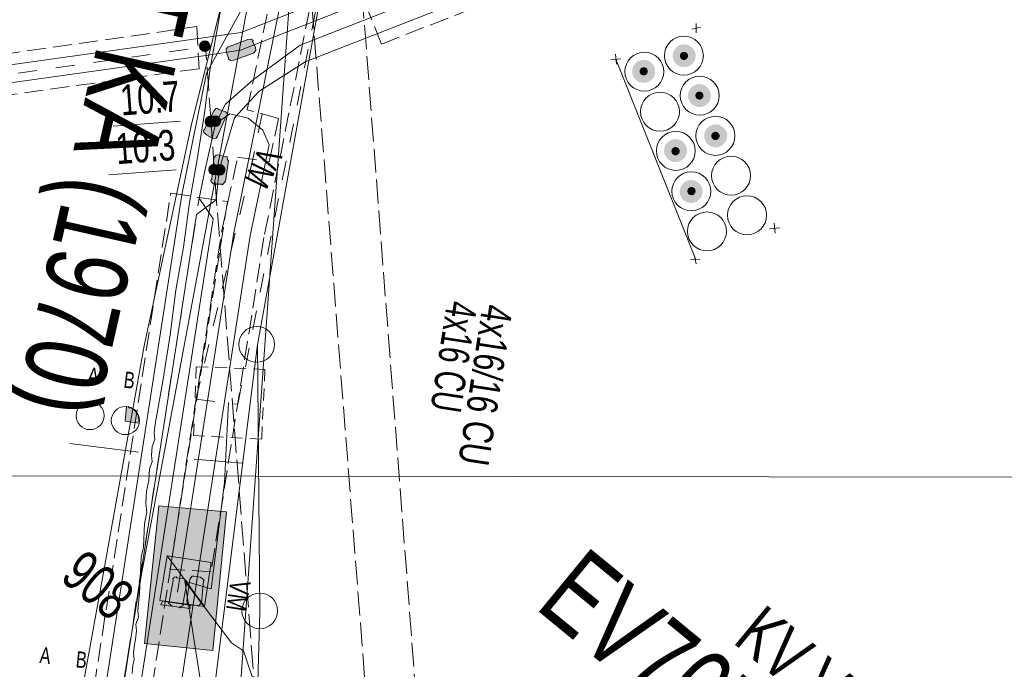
# Model space of a CAD drawing. Header units: metres. Extents: x -740 to 758, y -633 to 854.
# Tile 43 of 256: x -497 to -480, y -126 to -114. Entities that reach past the tile are written whole.
import ezdxf

# ---------------------------------------------------------------- set-up
doc = ezdxf.new("R2010")
doc.units = ezdxf.units.M
doc.header["$MEASUREMENT"] = 0
for name, pattern in [('208_125', [0.3328, 0.208, -0.1248]), ('333_125', [0.4576, 0.3328, -0.1248]), ('333_333', [0.6656, 0.3328, -0.3328]), ('416_125', [0.5408, 0.416, -0.1248])]:
    doc.linetypes.add(name, pattern=pattern)
for name, color, linetype in [('Gas.LOVION', 7, 'Continuous'), ('Gis.LOVION', 7, 'Continuous'), ('Grundkarte.LOVION', 7, 'Continuous'), ('Strom.LOVION', 7, 'Continuous'), ('StromBemass.LOVION', 7, 'Continuous'), ('Telko.LOVION', 7, 'Continuous'), ('ViewBounds.LOVION', 7, 'Continuous'), ('Wasser.LOVION', 7, 'Continuous')]:
    doc.layers.add(name, color=color, linetype=linetype)
doc.styles.add('ERSTELLTER_STIL_1', font='arial.ttf')

msp = doc.modelspace()

# ---------------------------------------------------------------- hatches: boundary and pattern name
at = {"layer": 'Strom.LOVION', "linetype": 'Continuous', "lineweight": 13}
for points in [[(-493.215, -115.092), (-492.873, -114.97), (-492.833, -114.922), (-492.839, -114.864), (-492.893, -114.765), (-492.879, -114.749), (-492.912, -114.723), (-492.97, -114.729), (-493.326, -114.867), (-493.353, -114.899), (-493.347, -114.958), (-493.306, -115.072), (-493.274, -115.098)], [(-493.558, -115.968), (-493.732, -116.31), (-493.745, -116.327), (-493.742, -116.356), (-493.694, -116.395), (-493.6, -116.445), (-493.584, -116.459), (-493.526, -116.453), (-493.499, -116.421), (-493.355, -116.081), (-493.329, -116.049), (-493.332, -116.02), (-493.364, -115.994), (-493.487, -115.947), (-493.503, -115.933), (-493.532, -115.936)], [(-493.566, -116.797), (-493.603, -117.17), (-493.617, -117.186), (-493.614, -117.215), (-493.566, -117.255), (-493.432, -117.257), (-493.416, -117.27), (-493.363, -117.205), (-493.31, -116.846), (-493.326, -116.832), (-493.332, -116.774), (-493.361, -116.777), (-493.497, -116.746), (-493.526, -116.748)], [(-494.104, -124.593), (-494.038, -124.217), (-494.04, -124.188), (-494.089, -124.148), (-494.209, -124.13), (-494.225, -124.117), (-494.254, -124.12), (-494.28, -124.152), (-494.277, -124.181), (-494.344, -124.557), (-494.357, -124.573), (-494.293, -124.626), (-494.173, -124.644), (-494.157, -124.657), (-494.131, -124.625), (-494.101, -124.622)], [(-493.782, -124.561), (-493.745, -124.188), (-493.732, -124.172), (-493.796, -124.119), (-493.916, -124.102), (-493.945, -124.104), (-493.985, -124.153), (-494.035, -124.542), (-494.032, -124.571), (-493.984, -124.611), (-493.851, -124.613), (-493.835, -124.626)], [(-493.979, -124.669), (-493.984, -124.611), (-494.464, -124.539), (-494.488, -124.601)]]:
    msp.add_hatch(color=7, dxfattribs=at).paths.add_polyline_path(points)
at = {"layer": 'Strom.LOVION', "linetype": 'Continuous', "lineweight": 18}
for color, points in [(150, [(-485.206, -115.141), (-485.191, -115.121), (-485.179, -115.099), (-485.17, -115.075), (-485.164, -115.051), (-485.161, -115.026), (-485.161, -115.001), (-485.164, -114.976), (-485.17, -114.952), (-485.18, -114.929), (-485.192, -114.907), (-485.207, -114.886), (-485.224, -114.868), (-485.243, -114.852), (-485.264, -114.839), (-485.287, -114.828), (-485.311, -114.821), (-485.336, -114.816), (-485.361, -114.814), (-485.386, -114.816), (-485.41, -114.821), (-485.434, -114.829), (-485.457, -114.839), (-485.478, -114.853), (-485.497, -114.869), (-485.515, -114.887), (-485.529, -114.908), (-485.541, -114.93), (-485.55, -114.953), (-485.557, -114.977), (-485.56, -115.002), (-485.56, -115.028), (-485.556, -115.052), (-485.55, -115.077), (-485.541, -115.1), (-485.529, -115.122), (-485.514, -115.142), (-485.497, -115.16), (-485.477, -115.176), (-485.456, -115.19), (-485.433, -115.2), (-485.409, -115.208), (-485.385, -115.213), (-485.36, -115.214), (-485.334, -115.213), (-485.31, -115.208), (-485.286, -115.2), (-485.263, -115.189), (-485.242, -115.176), (-485.223, -115.16)]), (150, [(-485.31, -115.062), (-485.305, -115.055), (-485.301, -115.047), (-485.297, -115.039), (-485.295, -115.03), (-485.294, -115.021), (-485.294, -115.013), (-485.295, -115.004), (-485.298, -114.995), (-485.301, -114.987), (-485.305, -114.979), (-485.31, -114.972), (-485.317, -114.966), (-485.323, -114.96), (-485.331, -114.955), (-485.339, -114.952), (-485.347, -114.949), (-485.356, -114.947), (-485.365, -114.947), (-485.374, -114.947), (-485.382, -114.949), (-485.391, -114.952), (-485.399, -114.956), (-485.406, -114.96), (-485.413, -114.966), (-485.419, -114.972), (-485.424, -114.98), (-485.429, -114.987), (-485.432, -114.996), (-485.434, -115.004), (-485.435, -115.013), (-485.435, -115.022), (-485.434, -115.031), (-485.432, -115.039), (-485.428, -115.048), (-485.424, -115.055), (-485.419, -115.062), (-485.413, -115.069), (-485.406, -115.075), (-485.398, -115.079), (-485.39, -115.083), (-485.382, -115.086), (-485.373, -115.087), (-485.364, -115.088), (-485.356, -115.087), (-485.347, -115.086), (-485.338, -115.083), (-485.33, -115.079), (-485.323, -115.074), (-485.316, -115.069)]), (150, [(-485.912, -115.414), (-485.897, -115.394), (-485.885, -115.372), (-485.876, -115.348), (-485.87, -115.324), (-485.867, -115.299), (-485.867, -115.274), (-485.87, -115.249), (-485.876, -115.224), (-485.886, -115.201), (-485.898, -115.179), (-485.913, -115.158), (-485.93, -115.14), (-485.95, -115.124), (-485.971, -115.111), (-485.994, -115.1), (-486.018, -115.092), (-486.042, -115.088), (-486.068, -115.086), (-486.093, -115.088), (-486.117, -115.093), (-486.141, -115.1), (-486.164, -115.111), (-486.185, -115.125), (-486.205, -115.141), (-486.222, -115.159), (-486.237, -115.18), (-486.249, -115.202), (-486.258, -115.225), (-486.264, -115.25), (-486.267, -115.275), (-486.267, -115.3), (-486.264, -115.325), (-486.257, -115.349), (-486.248, -115.373), (-486.236, -115.395), (-486.221, -115.415), (-486.204, -115.433), (-486.184, -115.449), (-486.163, -115.463), (-486.14, -115.474), (-486.116, -115.481), (-486.091, -115.486), (-486.066, -115.487), (-486.041, -115.486), (-486.016, -115.481), (-485.992, -115.473), (-485.97, -115.462), (-485.948, -115.449), (-485.929, -115.433)]), (150, [(-485.912, -115.414), (-485.897, -115.394), (-485.885, -115.372), (-485.876, -115.348), (-485.87, -115.324), (-485.867, -115.299), (-485.867, -115.274), (-485.87, -115.249), (-485.876, -115.224), (-485.886, -115.201), (-485.898, -115.179), (-485.913, -115.158), (-485.93, -115.14), (-485.95, -115.124), (-485.971, -115.111), (-485.994, -115.1), (-486.018, -115.092), (-486.042, -115.088), (-486.068, -115.086), (-486.093, -115.088), (-486.117, -115.093), (-486.141, -115.1), (-486.164, -115.111), (-486.185, -115.125), (-486.205, -115.141), (-486.222, -115.159), (-486.237, -115.18), (-486.249, -115.202), (-486.258, -115.225), (-486.264, -115.25), (-486.267, -115.275), (-486.267, -115.3), (-486.264, -115.325), (-486.257, -115.349), (-486.248, -115.373), (-486.236, -115.395), (-486.221, -115.415), (-486.204, -115.433), (-486.184, -115.449), (-486.163, -115.463), (-486.14, -115.474), (-486.116, -115.481), (-486.091, -115.486), (-486.066, -115.487), (-486.041, -115.486), (-486.016, -115.481), (-485.992, -115.473), (-485.97, -115.462), (-485.948, -115.449), (-485.929, -115.433)]), (150, [(-486.012, -115.332), (-486.007, -115.325), (-486.002, -115.317), (-485.999, -115.309), (-485.997, -115.3), (-485.996, -115.291), (-485.996, -115.282), (-485.997, -115.273), (-485.999, -115.265), (-486.002, -115.256), (-486.007, -115.248), (-486.012, -115.241), (-486.018, -115.235), (-486.025, -115.229), (-486.033, -115.224), (-486.041, -115.221), (-486.049, -115.218), (-486.058, -115.216), (-486.067, -115.216), (-486.076, -115.216), (-486.085, -115.218), (-486.093, -115.221), (-486.101, -115.225), (-486.109, -115.229), (-486.116, -115.235), (-486.122, -115.242), (-486.127, -115.249), (-486.131, -115.257), (-486.135, -115.265), (-486.137, -115.274), (-486.138, -115.283), (-486.138, -115.292), (-486.137, -115.3), (-486.135, -115.309), (-486.131, -115.317), (-486.127, -115.325), (-486.122, -115.332), (-486.115, -115.339), (-486.109, -115.345), (-486.101, -115.349), (-486.093, -115.353), (-486.084, -115.356), (-486.076, -115.358), (-486.067, -115.358), (-486.058, -115.357), (-486.049, -115.356), (-486.04, -115.353), (-486.032, -115.349), (-486.025, -115.344), (-486.018, -115.339)]), (150, [(-486.012, -115.332), (-486.007, -115.325), (-486.002, -115.317), (-485.999, -115.309), (-485.997, -115.3), (-485.996, -115.291), (-485.996, -115.282), (-485.997, -115.273), (-485.999, -115.265), (-486.002, -115.256), (-486.007, -115.248), (-486.012, -115.241), (-486.018, -115.235), (-486.025, -115.229), (-486.033, -115.224), (-486.041, -115.221), (-486.049, -115.218), (-486.058, -115.216), (-486.067, -115.216), (-486.076, -115.216), (-486.085, -115.218), (-486.093, -115.221), (-486.101, -115.225), (-486.109, -115.229), (-486.116, -115.235), (-486.122, -115.242), (-486.127, -115.249), (-486.131, -115.257), (-486.135, -115.265), (-486.137, -115.274), (-486.138, -115.283), (-486.138, -115.292), (-486.137, -115.3), (-486.135, -115.309), (-486.131, -115.317), (-486.127, -115.325), (-486.122, -115.332), (-486.115, -115.339), (-486.109, -115.345), (-486.101, -115.349), (-486.093, -115.353), (-486.084, -115.356), (-486.076, -115.358), (-486.067, -115.358), (-486.058, -115.357), (-486.049, -115.356), (-486.04, -115.353), (-486.032, -115.349), (-486.025, -115.344), (-486.018, -115.339)]), (150, [(-484.94, -115.838), (-484.925, -115.817), (-484.913, -115.795), (-484.904, -115.772), (-484.898, -115.748), (-484.895, -115.723), (-484.895, -115.698), (-484.898, -115.673), (-484.904, -115.648), (-484.914, -115.625), (-484.926, -115.603), (-484.941, -115.583), (-484.958, -115.565), (-484.977, -115.549), (-484.999, -115.535), (-485.021, -115.525), (-485.045, -115.517), (-485.07, -115.512), (-485.095, -115.511), (-485.12, -115.512), (-485.145, -115.517), (-485.169, -115.525), (-485.191, -115.536), (-485.213, -115.549), (-485.232, -115.565), (-485.249, -115.584), (-485.264, -115.604), (-485.276, -115.626), (-485.285, -115.65), (-485.291, -115.674), (-485.294, -115.699), (-485.294, -115.724), (-485.291, -115.749), (-485.284, -115.773), (-485.275, -115.797), (-485.263, -115.819), (-485.248, -115.839), (-485.231, -115.857), (-485.211, -115.873), (-485.19, -115.886), (-485.167, -115.897), (-485.144, -115.905), (-485.119, -115.909), (-485.094, -115.911), (-485.069, -115.909), (-485.044, -115.904), (-485.02, -115.897), (-484.997, -115.886), (-484.976, -115.872), (-484.957, -115.856)]), (150, [(-485.04, -115.755), (-485.035, -115.747), (-485.031, -115.74), (-485.028, -115.732), (-485.025, -115.723), (-485.024, -115.714), (-485.024, -115.705), (-485.026, -115.697), (-485.028, -115.688), (-485.031, -115.68), (-485.035, -115.672), (-485.041, -115.665), (-485.047, -115.659), (-485.053, -115.653), (-485.061, -115.648), (-485.069, -115.645), (-485.077, -115.642), (-485.086, -115.64), (-485.095, -115.64), (-485.103, -115.64), (-485.112, -115.642), (-485.12, -115.645), (-485.128, -115.649), (-485.136, -115.653), (-485.143, -115.659), (-485.149, -115.666), (-485.154, -115.673), (-485.158, -115.68), (-485.161, -115.689), (-485.163, -115.697), (-485.164, -115.706), (-485.164, -115.715), (-485.163, -115.723), (-485.161, -115.732), (-485.158, -115.74), (-485.154, -115.748), (-485.148, -115.755), (-485.142, -115.761), (-485.136, -115.767), (-485.128, -115.772), (-485.12, -115.775), (-485.112, -115.778), (-485.103, -115.78), (-485.094, -115.78), (-485.085, -115.78), (-485.077, -115.778), (-485.068, -115.775), (-485.06, -115.771), (-485.053, -115.767), (-485.046, -115.761)]), (150, [(-484.657, -116.541), (-484.642, -116.521), (-484.63, -116.499), (-484.621, -116.475), (-484.614, -116.451), (-484.611, -116.426), (-484.611, -116.401), (-484.615, -116.376), (-484.621, -116.352), (-484.63, -116.328), (-484.643, -116.306), (-484.657, -116.286), (-484.675, -116.268), (-484.694, -116.252), (-484.715, -116.238), (-484.738, -116.228), (-484.762, -116.22), (-484.787, -116.215), (-484.812, -116.214), (-484.837, -116.216), (-484.861, -116.22), (-484.885, -116.228), (-484.908, -116.239), (-484.929, -116.253), (-484.949, -116.269), (-484.966, -116.287), (-484.98, -116.307), (-484.992, -116.329), (-485.002, -116.353), (-485.008, -116.377), (-485.011, -116.402), (-485.011, -116.427), (-485.008, -116.452), (-485.001, -116.476), (-484.992, -116.5), (-484.98, -116.522), (-484.965, -116.542), (-484.948, -116.56), (-484.928, -116.576), (-484.907, -116.59), (-484.884, -116.6), (-484.86, -116.608), (-484.836, -116.613), (-484.81, -116.614), (-484.785, -116.612), (-484.761, -116.608), (-484.737, -116.6), (-484.714, -116.589), (-484.693, -116.575), (-484.674, -116.559)]), (150, [(-484.759, -116.46), (-484.754, -116.453), (-484.75, -116.445), (-484.747, -116.436), (-484.744, -116.428), (-484.743, -116.419), (-484.743, -116.41), (-484.744, -116.401), (-484.747, -116.392), (-484.75, -116.384), (-484.754, -116.376), (-484.76, -116.369), (-484.766, -116.362), (-484.773, -116.356), (-484.781, -116.351), (-484.789, -116.348), (-484.797, -116.345), (-484.806, -116.343), (-484.815, -116.343), (-484.824, -116.343), (-484.833, -116.345), (-484.842, -116.348), (-484.85, -116.352), (-484.857, -116.357), (-484.864, -116.362), (-484.87, -116.369), (-484.876, -116.376), (-484.88, -116.384), (-484.883, -116.392), (-484.885, -116.401), (-484.887, -116.41), (-484.887, -116.419), (-484.885, -116.428), (-484.883, -116.437), (-484.88, -116.445), (-484.875, -116.453), (-484.87, -116.46), (-484.864, -116.467), (-484.857, -116.473), (-484.849, -116.477), (-484.841, -116.481), (-484.833, -116.484), (-484.824, -116.486), (-484.815, -116.486), (-484.806, -116.486), (-484.797, -116.484), (-484.788, -116.481), (-484.78, -116.477), (-484.773, -116.472), (-484.766, -116.467)]), (1, [(-485.356, -116.798), (-485.341, -116.777), (-485.329, -116.755), (-485.32, -116.732), (-485.314, -116.707), (-485.311, -116.683), (-485.311, -116.657), (-485.314, -116.632), (-485.321, -116.608), (-485.33, -116.585), (-485.342, -116.563), (-485.357, -116.543), (-485.374, -116.524), (-485.394, -116.508), (-485.415, -116.495), (-485.438, -116.484), (-485.461, -116.477), (-485.486, -116.472), (-485.511, -116.471), (-485.536, -116.472), (-485.561, -116.477), (-485.585, -116.485), (-485.608, -116.496), (-485.629, -116.509), (-485.648, -116.525), (-485.665, -116.544), (-485.68, -116.564), (-485.692, -116.586), (-485.701, -116.609), (-485.707, -116.634), (-485.71, -116.659), (-485.71, -116.684), (-485.707, -116.709), (-485.701, -116.733), (-485.691, -116.756), (-485.679, -116.778), (-485.664, -116.799), (-485.647, -116.817), (-485.628, -116.833), (-485.606, -116.846), (-485.584, -116.857), (-485.56, -116.865), (-485.535, -116.869), (-485.51, -116.871), (-485.485, -116.869), (-485.46, -116.864), (-485.436, -116.856), (-485.414, -116.846), (-485.392, -116.832), (-485.373, -116.816)]), (1, [(-485.455, -116.727), (-485.45, -116.72), (-485.445, -116.712), (-485.442, -116.704), (-485.44, -116.695), (-485.439, -116.686), (-485.439, -116.677), (-485.44, -116.668), (-485.442, -116.659), (-485.446, -116.651), (-485.45, -116.643), (-485.455, -116.635), (-485.462, -116.629), (-485.468, -116.623), (-485.476, -116.618), (-485.484, -116.615), (-485.493, -116.612), (-485.502, -116.61), (-485.511, -116.61), (-485.52, -116.61), (-485.529, -116.612), (-485.537, -116.615), (-485.545, -116.619), (-485.553, -116.623), (-485.56, -116.629), (-485.566, -116.636), (-485.571, -116.643), (-485.576, -116.651), (-485.579, -116.659), (-485.581, -116.668), (-485.582, -116.677), (-485.582, -116.686), (-485.581, -116.695), (-485.579, -116.704), (-485.576, -116.712), (-485.571, -116.72), (-485.566, -116.728), (-485.56, -116.734), (-485.553, -116.74), (-485.545, -116.745), (-485.537, -116.748), (-485.528, -116.751), (-485.519, -116.753), (-485.51, -116.753), (-485.501, -116.753), (-485.492, -116.751), (-485.484, -116.748), (-485.476, -116.744), (-485.468, -116.74), (-485.461, -116.734)]), (1, [(-485.084, -117.512), (-485.069, -117.491), (-485.057, -117.469), (-485.048, -117.446), (-485.042, -117.422), (-485.039, -117.397), (-485.039, -117.372), (-485.042, -117.347), (-485.048, -117.323), (-485.058, -117.299), (-485.07, -117.277), (-485.085, -117.257), (-485.102, -117.239), (-485.121, -117.223), (-485.143, -117.21), (-485.165, -117.199), (-485.189, -117.191), (-485.214, -117.187), (-485.239, -117.185), (-485.264, -117.187), (-485.288, -117.192), (-485.312, -117.2), (-485.335, -117.21), (-485.356, -117.224), (-485.375, -117.24), (-485.392, -117.258), (-485.407, -117.279), (-485.419, -117.301), (-485.428, -117.324), (-485.434, -117.348), (-485.438, -117.373), (-485.437, -117.398), (-485.434, -117.423), (-485.428, -117.447), (-485.419, -117.471), (-485.406, -117.493), (-485.392, -117.513), (-485.374, -117.531), (-485.355, -117.547), (-485.334, -117.56), (-485.311, -117.571), (-485.287, -117.579), (-485.263, -117.583), (-485.238, -117.585), (-485.213, -117.583), (-485.188, -117.578), (-485.164, -117.57), (-485.141, -117.56), (-485.12, -117.546), (-485.101, -117.53)]), (1, [(-485.178, -117.424), (-485.172, -117.416), (-485.168, -117.408), (-485.165, -117.4), (-485.163, -117.391), (-485.161, -117.382), (-485.161, -117.373), (-485.163, -117.365), (-485.165, -117.356), (-485.168, -117.347), (-485.173, -117.34), (-485.178, -117.332), (-485.184, -117.326), (-485.191, -117.32), (-485.199, -117.315), (-485.207, -117.311), (-485.215, -117.309), (-485.224, -117.307), (-485.233, -117.307), (-485.242, -117.307), (-485.251, -117.309), (-485.26, -117.312), (-485.268, -117.316), (-485.275, -117.32), (-485.282, -117.326), (-485.288, -117.333), (-485.294, -117.34), (-485.298, -117.348), (-485.301, -117.356), (-485.303, -117.365), (-485.304, -117.374), (-485.304, -117.383), (-485.303, -117.392), (-485.301, -117.401), (-485.298, -117.409), (-485.293, -117.417), (-485.288, -117.424), (-485.282, -117.431), (-485.275, -117.436), (-485.267, -117.441), (-485.259, -117.445), (-485.251, -117.448), (-485.242, -117.449), (-485.233, -117.45), (-485.224, -117.449), (-485.215, -117.448), (-485.206, -117.445), (-485.198, -117.441), (-485.191, -117.436), (-485.184, -117.43)])]:
    msp.add_hatch(color=color, dxfattribs=at).paths.add_polyline_path(points)
at = {"layer": 'StromBemass.LOVION', "linetype": 'Continuous', "lineweight": 13}
for points in [[(-493.652, -114.906), (-493.646, -114.896), (-493.64, -114.886), (-493.636, -114.875), (-493.633, -114.864), (-493.632, -114.853), (-493.632, -114.841), (-493.633, -114.83), (-493.636, -114.819), (-493.64, -114.808), (-493.646, -114.798), (-493.653, -114.789), (-493.661, -114.78), (-493.67, -114.773), (-493.679, -114.767), (-493.69, -114.762), (-493.701, -114.758), (-493.712, -114.756), (-493.724, -114.756), (-493.735, -114.756), (-493.747, -114.759), (-493.757, -114.762), (-493.768, -114.767), (-493.778, -114.773), (-493.786, -114.781), (-493.794, -114.789), (-493.801, -114.798), (-493.807, -114.809), (-493.811, -114.819), (-493.814, -114.83), (-493.815, -114.842), (-493.815, -114.853), (-493.814, -114.865), (-493.811, -114.876), (-493.806, -114.887), (-493.801, -114.897), (-493.794, -114.906), (-493.786, -114.915), (-493.777, -114.922), (-493.767, -114.928), (-493.757, -114.933), (-493.746, -114.936), (-493.735, -114.939), (-493.723, -114.939), (-493.712, -114.938), (-493.7, -114.936), (-493.689, -114.933), (-493.679, -114.928), (-493.669, -114.922), (-493.66, -114.914)], [(-493.549, -116.224), (-493.542, -116.214), (-493.537, -116.204), (-493.532, -116.193), (-493.529, -116.181), (-493.528, -116.169), (-493.528, -116.157), (-493.53, -116.145), (-493.533, -116.134), (-493.537, -116.123), (-493.543, -116.112), (-493.55, -116.103), (-493.558, -116.094), (-493.567, -116.086), (-493.577, -116.08), (-493.588, -116.075), (-493.6, -116.071), (-493.611, -116.069), (-493.623, -116.068), (-493.635, -116.069), (-493.647, -116.071), (-493.658, -116.075), (-493.669, -116.08), (-493.679, -116.087), (-493.688, -116.094), (-493.696, -116.103), (-493.703, -116.113), (-493.709, -116.123), (-493.714, -116.134), (-493.716, -116.146), (-493.718, -116.158), (-493.718, -116.17), (-493.716, -116.182), (-493.713, -116.193), (-493.709, -116.204), (-493.703, -116.215), (-493.696, -116.224), (-493.688, -116.233), (-493.679, -116.241), (-493.669, -116.247), (-493.658, -116.252), (-493.646, -116.256), (-493.635, -116.258), (-493.623, -116.259), (-493.611, -116.258), (-493.599, -116.256), (-493.588, -116.252), (-493.577, -116.247), (-493.567, -116.24), (-493.558, -116.233)], [(-493.471, -116.218), (-493.464, -116.208), (-493.459, -116.197), (-493.454, -116.186), (-493.451, -116.175), (-493.45, -116.163), (-493.45, -116.151), (-493.452, -116.139), (-493.455, -116.127), (-493.459, -116.116), (-493.465, -116.106), (-493.472, -116.096), (-493.48, -116.087), (-493.489, -116.08), (-493.5, -116.073), (-493.51, -116.068), (-493.522, -116.065), (-493.534, -116.062), (-493.545, -116.062), (-493.557, -116.063), (-493.569, -116.065), (-493.581, -116.069), (-493.591, -116.074), (-493.601, -116.08), (-493.611, -116.088), (-493.619, -116.097), (-493.626, -116.106), (-493.632, -116.117), (-493.636, -116.128), (-493.639, -116.14), (-493.64, -116.151), (-493.64, -116.163), (-493.639, -116.175), (-493.636, -116.187), (-493.631, -116.198), (-493.626, -116.209), (-493.618, -116.218), (-493.61, -116.227), (-493.601, -116.234), (-493.591, -116.241), (-493.58, -116.246), (-493.569, -116.25), (-493.557, -116.252), (-493.545, -116.253), (-493.533, -116.252), (-493.521, -116.249), (-493.51, -116.246), (-493.499, -116.241), (-493.489, -116.234), (-493.48, -116.226)], [(-493.486, -117.062), (-493.479, -117.053), (-493.473, -117.043), (-493.469, -117.032), (-493.466, -117.02), (-493.465, -117.008), (-493.465, -116.997), (-493.466, -116.985), (-493.469, -116.974), (-493.474, -116.963), (-493.479, -116.952), (-493.486, -116.943), (-493.495, -116.934), (-493.504, -116.927), (-493.514, -116.92), (-493.524, -116.915), (-493.536, -116.912), (-493.547, -116.91), (-493.559, -116.909), (-493.571, -116.91), (-493.582, -116.912), (-493.593, -116.916), (-493.604, -116.921), (-493.614, -116.927), (-493.623, -116.935), (-493.631, -116.943), (-493.638, -116.953), (-493.644, -116.963), (-493.648, -116.974), (-493.651, -116.986), (-493.652, -116.997), (-493.652, -117.009), (-493.651, -117.021), (-493.648, -117.032), (-493.643, -117.043), (-493.638, -117.053), (-493.631, -117.063), (-493.623, -117.072), (-493.614, -117.079), (-493.604, -117.085), (-493.593, -117.09), (-493.582, -117.094), (-493.57, -117.096), (-493.558, -117.097), (-493.547, -117.096), (-493.535, -117.094), (-493.524, -117.09), (-493.513, -117.085), (-493.503, -117.079), (-493.494, -117.071)], [(-493.391, -117.066), (-493.384, -117.057), (-493.378, -117.046), (-493.374, -117.035), (-493.371, -117.024), (-493.369, -117.012), (-493.369, -117), (-493.371, -116.989), (-493.374, -116.977), (-493.378, -116.967), (-493.384, -116.956), (-493.391, -116.947), (-493.399, -116.938), (-493.408, -116.931), (-493.418, -116.925), (-493.429, -116.92), (-493.44, -116.916), (-493.451, -116.914), (-493.463, -116.913), (-493.475, -116.914), (-493.486, -116.916), (-493.497, -116.92), (-493.508, -116.925), (-493.518, -116.931), (-493.527, -116.939), (-493.535, -116.947), (-493.542, -116.957), (-493.548, -116.967), (-493.552, -116.978), (-493.555, -116.989), (-493.556, -117.001), (-493.556, -117.013), (-493.555, -117.024), (-493.552, -117.036), (-493.547, -117.047), (-493.542, -117.057), (-493.535, -117.067), (-493.527, -117.075), (-493.518, -117.083), (-493.508, -117.089), (-493.497, -117.094), (-493.486, -117.097), (-493.474, -117.099), (-493.462, -117.1), (-493.451, -117.099), (-493.439, -117.097), (-493.428, -117.094), (-493.417, -117.088), (-493.408, -117.082), (-493.399, -117.075)]]:
    msp.add_hatch(color=7, dxfattribs=at).paths.add_polyline_path(points)
at = {"layer": 'Telko.LOVION', "linetype": 'Continuous', "lineweight": 13}
for points in [[(-494.871, -121.432), (-494.886, -121.285), (-494.918, -121.259), (-494.921, -121.23), (-495.001, -121.163), (-495.03, -121.166), (-495.062, -121.14), (-495.092, -121.143), (-495.111, -121.396)], [(-494.523, -122.875), (-494.776, -125.279), (-493.582, -125.399), (-493.345, -122.982)], [(-494.523, -122.875), (-494.776, -125.279), (-493.582, -125.399), (-493.345, -122.982)]]:
    msp.add_hatch(color=7, dxfattribs=at).paths.add_polyline_path(points)

# ---------------------------------------------------------------- linework, layer by layer
at = {"layer": 'Gas.LOVION', "color": 5, "linetype": 'Continuous', "lineweight": 18}
msp.add_lwpolyline([(-497.516, -140.635), (-496.321, -133.056), (-494.832, -124.103), (-492.381, -110.932), (-489.72, -100.061), (-485.993, -84.062), (-482.878, -73.753), (-479.464, -62.424), (-476.437, -50.912), (-476.108, -49.594), (-475.771, -46.532), (-470.529, -26.689), (-463.97, -2.788), (-464.107, -1.382), (-464.272, -0.601), (-467.443, 20.34), (-469.368, 30.807), (-470.131, 34.988), (-470.255, 35.493)], dxfattribs=at)
at = {"layer": 'Gis.LOVION', "color": 44, "linetype": 'Continuous', "lineweight": 18}
msp.add_lwpolyline([(-494.379, -123.748), (-493.614, -123.865), (-493.731, -124.63), (-494.509, -124.529)], close=True, dxfattribs=at)
msp.add_lwpolyline([(-494.379, -123.748), (-493.731, -124.63)], dxfattribs=at)
at = {"layer": 'Grundkarte.LOVION', "color": 8, "linetype": 'Continuous', "lineweight": 18}
for points in [[(-475.733, -51.005), (-488.816, -100.993), (-491.079, -110.495), (-492.803, -120.062), (-494.016, -129.727), (-494.832, -142.841)], [(-475.733, -51.005), (-488.816, -100.993), (-491.079, -110.495), (-492.803, -120.062), (-494.016, -129.727), (-494.832, -142.841), (-494.016, -129.727), (-492.803, -120.062), (-492.761, -124.728), (-492.856, -127.988), (-492.603, -129.973), (-491.893, -131.795), (-490.731, -133.396), (-489.183, -134.722), (-487.414, -135.584), (-485.504, -136.077), (-477.567, -136.838), (-469.586, -137.151), (-461.602, -137.198), (-453.608, -137.037), (-446.398, -136.716)], [(-446.398, -136.716), (-453.608, -137.037), (-461.602, -137.198), (-469.586, -137.151), (-477.567, -136.838), (-485.504, -136.077), (-487.414, -135.584), (-489.183, -134.722), (-490.731, -133.396), (-491.893, -131.795), (-492.603, -129.973), (-492.856, -127.988), (-492.761, -124.728), (-492.803, -120.062), (-491.079, -110.495), (-488.816, -100.993), (-475.733, -51.005), (-466.033, -53.486), (-436.68, -61.079), (-415.817, -66.487), (-388.454, -64.314)], [(-494.991, -125.803), (-494.976, -125.654), (-494.955, -125.563), (-494.967, -125.446), (-494.952, -125.296), (-494.931, -125.206), (-494.916, -125.057), (-494.927, -124.939), (-494.88, -124.817), (-494.892, -124.7), (-494.862, -124.401), (-494.834, -123.778), (-494.793, -123.596), (-494.774, -123.181), (-494.733, -122.999), (-494.75, -122.824), (-494.741, -122.616), (-494.699, -122.434), (-494.69, -122.227), (-494.643, -122.104), (-494.655, -121.987), (-494.64, -121.837), (-494.592, -121.715), (-494.604, -121.598), (-494.589, -121.448), (-494.456, -120.696), (-494.328, -119.886), (-494.227, -119.108), (-494.093, -118.356), (-493.992, -117.577), (-493.859, -116.825), (-493.731, -116.015), (-493.63, -115.236), (-493.363, -113.733)], [(-494.832, -142.841), (-494.016, -129.727), (-492.803, -120.062), (-492.761, -124.728), (-492.856, -127.988), (-492.603, -129.973), (-491.893, -131.795), (-490.731, -133.396), (-489.183, -134.722), (-487.414, -135.584), (-485.504, -136.077), (-477.567, -136.838), (-469.586, -137.151), (-461.602, -137.198), (-453.608, -137.037), (-446.398, -136.716)]]:
    msp.add_lwpolyline(points, dxfattribs=at)
at = {"layer": 'Grundkarte.LOVION', "color": 253, "linetype": 'Continuous', "lineweight": 18}
msp.add_lwpolyline([(-446.398, -136.716), (-453.608, -137.037), (-461.602, -137.198), (-469.586, -137.151), (-477.567, -136.838), (-485.504, -136.077), (-487.414, -135.584), (-489.183, -134.722), (-490.731, -133.396), (-491.893, -131.795), (-492.603, -129.973), (-492.856, -127.988), (-492.761, -124.728), (-492.803, -120.062), (-491.079, -110.495), (-488.816, -100.993), (-475.733, -51.005), (-466.033, -53.486), (-436.68, -61.079), (-415.817, -66.487), (-388.454, -64.314)], dxfattribs=at)
at = {"layer": 'Grundkarte.LOVION', "color": 9, "linetype": 'Continuous', "lineweight": 18}
for centre, radius in [((-492.818, -120.055), 0.313), ((-492.764, -124.709), 0.311)]:
    msp.add_circle(centre, radius, dxfattribs=at)
at = {"layer": 'Strom.LOVION', "color": 7, "linetype": '333_125', "lineweight": 13}
for points in [[(-477.824, -107.765), (-477.119, -109.529), (-490.642, -114.811), (-491.346, -113.048)], [(-492.31, -112.713), (-491.797, -111.008), (-491.053, -111.216), (-491.63, -112.869), (-492.691, -118.189), (-493.613, -124.028), (-494.327, -123.979), (-493.427, -118.069), (-493.153, -116.786), (-492.599, -116.865), (-492.436, -116.11), (-492.983, -115.956)], [(-493.864, -114.506), (-493.822, -115.24), (-502.235, -116.403), (-502.258, -115.711)], [(-494.318, -117.417), (-493.329, -117.557), (-495.087, -128.901), (-496.076, -128.761)]]:
    msp.add_lwpolyline(points, close=True, dxfattribs=at)
at = {"layer": 'Strom.LOVION', "color": 1, "linetype": 'Continuous', "lineweight": 18}
for points in [[(-502.719, -110.243), (-503.577, -114.007), (-503.788, -115.18), (-503.803, -115.625), (-503.637, -115.816), (-503.13, -116.017), (-493.086, -114.607), (-477.486, -108.501), (-476.195, -108.404)], [(-495.57, -128.8), (-493.868, -117.787), (-493.524, -117.531), (-493.471, -117.009), (-493.206, -116.096), (-492.778, -115.641), (-491.971, -115.119), (-477.296, -109.383), (-476.122, -109.298)], [(-492.066, -111.433), (-492.717, -113.536), (-493.696, -115.317), (-494.124, -117.442), (-495.881, -128.786)]]:
    msp.add_lwpolyline(points, dxfattribs=at)
at = {"layer": 'Strom.LOVION', "color": 150, "linetype": 'Continuous', "lineweight": 18}
for points in [[(-476.166, -108.697), (-477.444, -108.777), (-493.099, -114.919)], [(-493.535, -116.203), (-493.362, -115.86), (-492.872, -115.428), (-492.059, -114.832), (-477.37, -109.08), (-476.138, -108.989)], [(-491.152, -110.354), (-491.586, -111.047), (-492.139, -112.8), (-493.216, -118.107), (-494.199, -124.381)], [(-493.099, -114.919), (-493.711, -115.008), (-502.808, -116.282), (-504.052, -118.679), (-504.812, -121.635), (-505.705, -124.589), (-506.449, -126.051), (-506.559, -126.284)], [(-493.89, -124.365), (-492.931, -118.153), (-492.598, -116.569), (-492.712, -116.314), (-492.969, -116.103), (-493.286, -116.03), (-493.535, -116.203)], [(-495.277, -128.772), (-493.58, -117.862), (-493.822, -117.502), (-493.711, -116.973), (-493.535, -116.203)], [(-493.89, -124.365), (-494.196, -126.375), (-494.232, -127.665), (-494.199, -128.311), (-494.05, -128.622), (-493.268, -128.457)]]:
    msp.add_lwpolyline(points, dxfattribs=at)
at = {"layer": 'Strom.LOVION', "color": 9, "linetype": '333_333', "lineweight": 18}
for points in [[(-492.724, -116.035), (-492.884, -116.819), (-493.878, -121.009), (-493.145, -121.1), (-491.356, -112.044), (-492.068, -111.862)], [(-502.253, -116.065), (-493.843, -114.873)], [(-495.583, -128.816), (-493.822, -117.502)]]:
    msp.add_lwpolyline(points, dxfattribs=at)
at = {"layer": 'Strom.LOVION', "color": 250, "linetype": 'Continuous', "lineweight": 18}
for points in [[(-485.229, -114.548), (-485.07, -114.518)], [(-485.15, -114.452), (-485.149, -114.614)], [(-486.64, -115.085), (-486.464, -115.068)], [(-486.561, -114.989), (-486.543, -115.164)], [(-483.789, -117.939), (-483.772, -118.115)], [(-483.869, -118.036), (-483.693, -118.019)], [(-485.184, -118.489), (-485.154, -118.649)], [(-485.25, -118.57), (-485.088, -118.569)]]:
    msp.add_lwpolyline(points, dxfattribs=at)
at = {"layer": 'Strom.LOVION', "color": 7, "linetype": 'Continuous', "lineweight": 13}
for points in [[(-493.215, -115.092), (-493.274, -115.098), (-493.306, -115.072), (-493.347, -114.958), (-493.353, -114.899), (-493.326, -114.867), (-492.97, -114.729), (-492.912, -114.723), (-492.879, -114.749), (-492.893, -114.765), (-492.839, -114.864), (-492.833, -114.922), (-492.873, -114.97)], [(-493.558, -115.968), (-493.532, -115.936), (-493.503, -115.933), (-493.487, -115.947), (-493.364, -115.994), (-493.332, -116.02), (-493.329, -116.049), (-493.355, -116.081), (-493.499, -116.421), (-493.526, -116.453), (-493.584, -116.459), (-493.6, -116.445), (-493.694, -116.395), (-493.742, -116.356), (-493.745, -116.327), (-493.732, -116.31)], [(-493.566, -116.797), (-493.526, -116.748), (-493.497, -116.746), (-493.361, -116.777), (-493.332, -116.774), (-493.326, -116.832), (-493.31, -116.846), (-493.363, -117.205), (-493.416, -117.27), (-493.432, -117.257), (-493.566, -117.255), (-493.614, -117.215), (-493.617, -117.186), (-493.603, -117.17)], [(-494.104, -124.593), (-494.101, -124.622), (-494.131, -124.625), (-494.157, -124.657), (-494.173, -124.644), (-494.293, -124.626), (-494.357, -124.573), (-494.344, -124.557), (-494.277, -124.181), (-494.28, -124.152), (-494.254, -124.12), (-494.225, -124.117), (-494.209, -124.13), (-494.089, -124.148), (-494.04, -124.188), (-494.038, -124.217)], [(-493.782, -124.561), (-493.835, -124.626), (-493.851, -124.613), (-493.984, -124.611), (-494.032, -124.571), (-494.035, -124.542), (-493.985, -124.153), (-493.945, -124.104), (-493.916, -124.102), (-493.796, -124.119), (-493.732, -124.172), (-493.745, -124.188)], [(-493.979, -124.669), (-494.488, -124.601), (-494.464, -124.539), (-493.984, -124.611)]]:
    msp.add_lwpolyline(points, close=True, dxfattribs=at)
msp.add_lwpolyline([(-486.552, -115.076), (-485.162, -118.561)], dxfattribs=at)
for centre, radius in [((-485.366, -115.013), 0.34), ((-486.056, -115.292), 0.34), ((-485.089, -115.711), 0.34), ((-485.782, -115.992), 0.34), ((-484.815, -116.413), 0.341), ((-485.506, -116.676), 0.34), ((-484.542, -117.109), 0.34), ((-485.235, -117.381), 0.34), ((-484.264, -117.8), 0.341), ((-484.963, -118.082), 0.34)]:
    msp.add_circle(centre, radius, dxfattribs=at)
at = {"layer": 'StromBemass.LOVION', "color": 7, "linetype": '416_125', "lineweight": 13}
for points in [[(-492.066, -111.433), (-490.873, -126.656)], [(-490.978, -113.943), (-490.008, -126.586)], [(-492.795, -126.8), (-493.559, -117.018), (-493.613, -116.166), (-493.712, -114.846)], [(-493.554, -116.16), (-493.613, -116.166)], [(-493.471, -117.009), (-493.559, -117.018)]]:
    msp.add_lwpolyline(points, dxfattribs=at)
at = {"layer": 'StromBemass.LOVION', "color": 7, "linetype": 'Continuous', "lineweight": 13}
for points in [[(-495.319, -116.244), (-494.146, -116.159)], [(-495.399, -117.094), (-494.225, -117.009)]]:
    msp.add_lwpolyline(points, dxfattribs=at)
for centre, radius in [((-493.723, -114.847), 0.0918), ((-493.623, -116.164), 0.0951), ((-493.545, -116.157), 0.0954), ((-493.559, -117.003), 0.0939), ((-493.463, -117.007), 0.0935)]:
    msp.add_circle(centre, radius, dxfattribs=at)
at = {"layer": 'Telko.LOVION', "color": 1, "linetype": 'Continuous', "lineweight": 18}
for points in [[(-507.029, -132.817), (-504.979, -128.39), (-504.625, -127.631), (-504.176, -127.839), (-494.98, -128.639), (-493.828, -128.778), (-493.929, -130.014), (-493.629, -131.418), (-492.997, -133.041), (-492.019, -134.438), (-490.695, -135.58), (-489.526, -136.352), (-488.695, -136.685), (-487.078, -136.748), (-489.047, -135.965), (-490.569, -134.902), (-492.385, -132.656), (-493.102, -131.367), (-493.828, -128.778), (-493.128, -126.419), (-492.206, -113.472), (-490.877, -106.514), (-488.262, -92.752)], [(-492.623, -131.276), (-492.887, -130.843), (-493.224, -129.812), (-493.38, -128.527), (-493.828, -128.778), (-493.821, -127.033), (-493.788, -126.01), (-494.07, -124.191), (-493.613, -124.323), (-493.381, -122.468), (-493.311, -121.072)], [(-494.07, -124.191), (-493.255, -125.264), (-493.049, -125.406), (-492.027, -128.454)]]:
    msp.add_lwpolyline(points, dxfattribs=at)
at = {"layer": 'Telko.LOVION', "color": 9, "linetype": '208_125', "lineweight": 18}
msp.add_lwpolyline([(-492.731, -121.71), (-493.919, -121.649), (-493.874, -120.447), (-492.673, -120.492)], close=True, dxfattribs=at)
at = {"layer": 'Telko.LOVION', "color": 7, "linetype": 'Continuous', "lineweight": 13}
for points in [[(-494.871, -121.432), (-495.111, -121.396), (-495.092, -121.143), (-495.062, -121.14), (-495.03, -121.166), (-495.001, -121.163), (-494.921, -121.23), (-494.918, -121.259), (-494.886, -121.285)], [(-494.523, -122.875), (-493.345, -122.982), (-493.582, -125.399), (-494.776, -125.279)], [(-494.523, -122.875), (-493.345, -122.982), (-493.582, -125.399), (-494.776, -125.279)]]:
    msp.add_lwpolyline(points, close=True, dxfattribs=at)
for points in [[(-496.078, -121.786), (-494.881, -121.935)], [(-493.908, -122.062), (-493.074, -122.128)]]:
    msp.add_lwpolyline(points, dxfattribs=at)
for centre, radius in [((-495.724, -121.299), 0.245), ((-495.108, -121.385), 0.246)]:
    msp.add_circle(centre, radius, dxfattribs=at)
at = {"layer": 'ViewBounds.LOVION', "color": 1, "linetype": 'Continuous', "lineweight": 18}
msp.add_lwpolyline([(528.379, 238.399), (527.852, -123.837), (-505.561, -122.336), (-505.035, 239.901)], close=True, dxfattribs=at)
at = {"layer": 'Wasser.LOVION', "color": 150, "linetype": 'Continuous', "lineweight": 18}
msp.add_lwpolyline([(-498.416, -139.896), (-498.473, -139.31), (-496.191, -127.886), (-495.48, -123.974), (-494.782, -120.078), (-493.951, -116.184), (-492.984, -112.321), (-492.033, -108.445), (-491.053, -104.566), (-490.085, -100.703), (-489.134, -96.827), (-488.167, -92.964), (-487.187, -89.085), (-486.142, -85.259), (-485.029, -81.382), (-483.039, -74.374), (-481.249, -66.234), (-480.032, -61.903), (-478.498, -56.433), (-476.945, -50.252), (-476.846, -49.902)], dxfattribs=at)

# ---------------------------------------------------------------- texts
at = {"layer": 'Gas.LOVION', "color": 5, "linetype": 'Continuous', "lineweight": 18, "insert": (-494.362, -107.409), "char_height": 1.42278, "attachment_point": 7, "rotation": 257.2462, "style": 'ERSTELLTER_STIL_1'}
msp.add_mtext('{\\A1;\\W0.72102x;150 ND ST KA (1970)}', dxfattribs=at)
at = {"layer": 'Strom.LOVION', "color": 7, "linetype": 'Continuous', "lineweight": 13, "attachment_point": 7, "style": 'ERSTELLTER_STIL_1'}
for s, insert, char_height, rotation in [('{\\A1;\\W0.71563x;VM}', (-492.761, -116.577), 0.44461, 244.2469), ('{\\A1;\\W0.71559x;VM}', (-493.273, -124.154), 0.3557, 261.2488)]:
    msp.add_mtext(s, dxfattribs=dict(at, insert=insert, char_height=char_height, rotation=rotation))
at = {"layer": 'Strom.LOVION', "color": 150, "linetype": 'Continuous', "lineweight": 18, "char_height": 0.53355, "attachment_point": 7, "style": 'ERSTELLTER_STIL_1'}
for s, insert, rotation in [('{\\A1;\\W0.66789x;4x16 CU }', (-489.501, -119.275), 261.246), ('{\\A1;\\W0.71558x;4x16/16 CU}', (-488.883, -119.333), 261.2459)]:
    msp.add_mtext(s, dxfattribs=dict(at, insert=insert, rotation=rotation))
at = {"layer": 'StromBemass.LOVION', "color": 7, "linetype": 'Continuous', "lineweight": 13, "char_height": 0.53355, "attachment_point": 7, "style": 'ERSTELLTER_STIL_1'}
for s, insert, rotation in [('{\\A1;\\W0.71557x;10.7}', (-495.178, -116.066), 4.2432), ('{\\A1;\\W0.71557x;10.3}', (-495.258, -116.917), 4.2431)]:
    msp.add_mtext(s, dxfattribs=dict(at, insert=insert, rotation=rotation))
at = {"layer": 'Telko.LOVION', "color": 7, "linetype": 'Continuous', "lineweight": 13, "attachment_point": 7, "style": 'ERSTELLTER_STIL_1'}
for s, insert, char_height, rotation in [('{\\A1;\\W0.71029x;A}', (-495.78, -120.732), 0.28486, 352.9885), ('{\\A1;\\W0.71560x;B}', (-495.15, -120.808), 0.28486, 352.9885), ('{\\A1;\\W0.71558x;908}', (-496.275, -124.161), 0.7114, 320.5841), ('{\\A1;\\W0.71559x;EV76796/002}', (-487.997, -124.667), 1.4228, 320.5841), ('{\\A1;\\W0.71026x;A}', (-496.614, -125.619), 0.28389, 354.06), ('{\\A1;\\W0.71557x;B}', (-495.984, -125.693), 0.28389, 354.06)]:
    msp.add_mtext(s, dxfattribs=dict(at, insert=insert, char_height=char_height, rotation=rotation))
at = {"layer": 'Telko.LOVION', "color": 220, "linetype": 'Continuous', "lineweight": 18, "insert": (-484.537, -125.266), "char_height": 0.88922, "attachment_point": 7, "rotation": 320.5841, "style": 'ERSTELLTER_STIL_1'}
msp.add_mtext('{\\A1;\\W0.71561x;KV VS Giebel}', dxfattribs=at)

doc.saveas('drawing.dxf')
